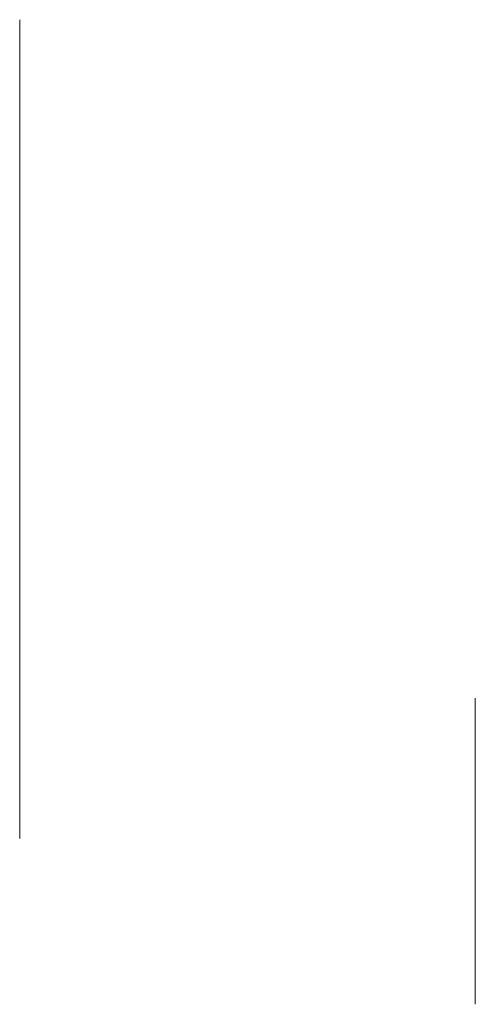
# Model space of a CAD drawing. Header units: millimetres. Extents: x -125 to 26481, y 4748 to 39818.
# Tile 2 of 104: x 7447 to 7463, y 19949 to 19984. Entities that reach past the tile are written whole.
import ezdxf

# ---------------------------------------------------------------- set-up
doc = ezdxf.new("R2010")
doc.units = ezdxf.units.MM
doc.linetypes.add('ADSK_Скрыто', pattern=[300, 150, -150])
doc.linetypes.add('ADSK_Штриховая_ш3 п1_5', pattern=[225, 150, -75])
doc.layers.add('A-DETL-____-HDLN', color=90, linetype='ADSK_Скрыто', lineweight=9)
doc.layers.add('A-DETL-____-MBND', color=5, linetype='ADSK_Штриховая_ш3 п1_5', lineweight=20)

# ---------------------------------------------------------------- blocks, each defined once
blk = doc.blocks.new('ADSK_СШПЭ Аксиальный_Поворот с фиксатором - Поворот трубы-V75-В_Этаж 02_Отопление')
at = {"layer": 'A-DETL-____-MBND', "color": 170, "flags": 128}
for points in [[(23188.536, 19955.261), (23188.536, 19956.313), (23188.536, 19957.429), (23188.536, 19958.606), (23188.536, 19959.843), (23188.536, 19961.137), (23188.536, 19962.488), (23188.536, 19963.891), (23188.536, 19965.346), (23188.536, 19966.85), (23188.536, 19968.401), (23188.536, 19969.995), (23188.536, 19971.631), (23188.536, 19973.306), (23188.536, 19975.017), (23188.536, 19976.761), (23188.536, 19978.536), (23188.536, 19980.339), (23188.536, 19982.167), (23188.536, 19984.017)], [(23204.536, 19960.187), (23204.536, 19958.934), (23204.536, 19957.741), (23204.536, 19956.608), (23204.536, 19955.539), (23204.536, 19954.534), (23204.536, 19953.596), (23204.536, 19952.725), (23204.536, 19951.923), (23204.536, 19951.192), (23204.536, 19950.532), (23204.536, 19949.945), (23204.536, 19949.431)]]:
    blk.add_lwpolyline(points, dxfattribs=at)

msp = doc.modelspace()

# ---------------------------------------------------------------- block references
at = {"layer": 'A-DETL-____-HDLN', "color": 5}
msp.add_blockref('ADSK_СШПЭ Аксиальный_Поворот с фиксатором - Поворот трубы-V75-В_Этаж 02_Отопление', (-15741.705, 0), dxfattribs=at)

doc.saveas('drawing.dxf')
